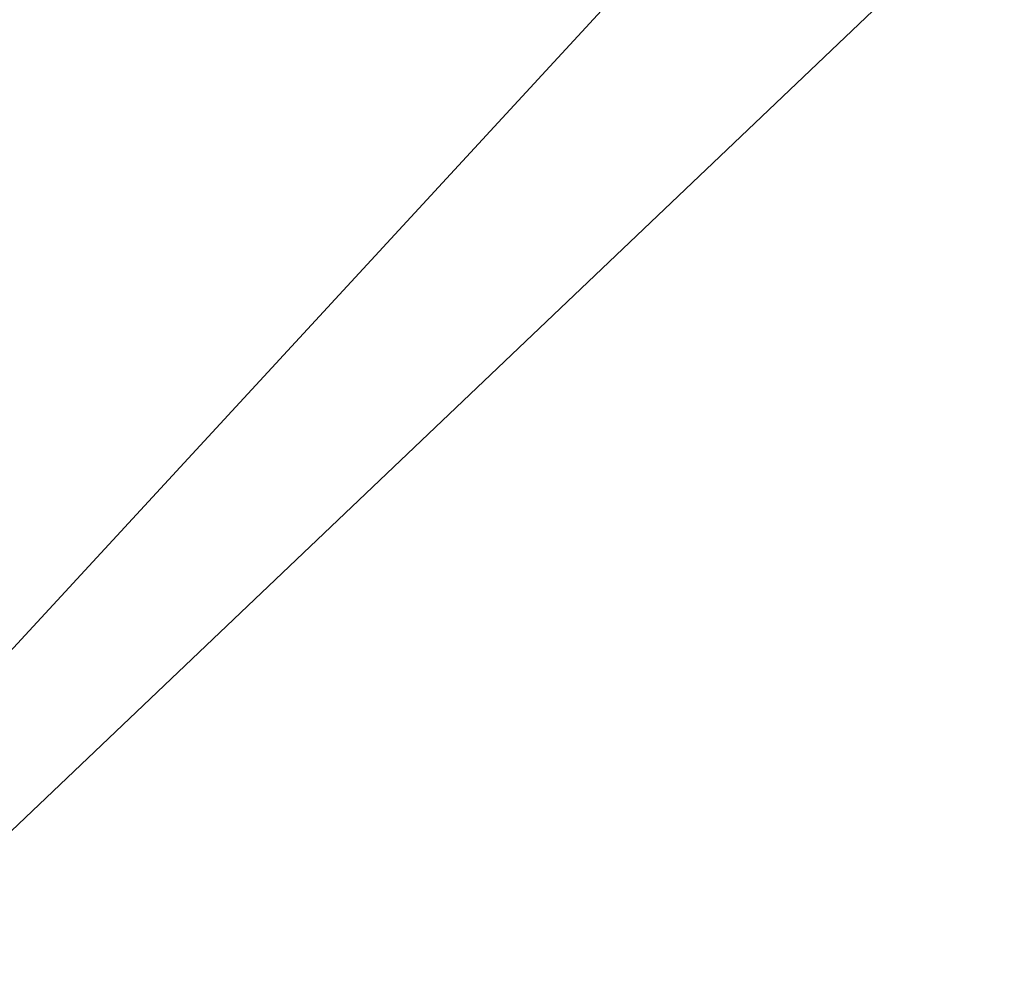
# Model space of a CAD drawing. Extents: x 0.3 to 31.7, y -15.7 to 15.7.
# Tile 15 of 80: x 5.03695 to 5.041, y -10.90644 to -10.90254. Entities that reach past the tile are written whole.
import ezdxf

# ---------------------------------------------------------------- set-up
doc = ezdxf.new("R2010")
doc.units = 0
doc.header["$MEASUREMENT"] = 0
doc.layers.get('0').update_dxf_attribs({"linetype": 'CONTINUOUS'})

# ---------------------------------------------------------------- blocks, each defined once
blk = doc.blocks.new('LUXORA_ZWIS_DU_Y_STL')
at = {"color": 0}
for p, q in [((5.0343146, -10.9083509, 0.7100825), (5.1190684, -10.8276307, 0.7100825)), ((5.0343146, -10.9083509, 0.7100825), (5.1190684, -10.8276307, 0.7100825)), ((5.0254188, -10.9175939, 4.1500437), (5.1059092, -10.830322, 4.1500437)), ((5.0254188, -10.9175939, 4.1500437), (5.1059092, -10.830322, 4.1500437))]:
    blk.add_line(p, q, dxfattribs=at)
mesh = blk.add_polyface(dxfattribs=at)
corners = [(5.1274728, -10.8364556, 0.7172396), (5.0369999, -10.9136074, 0.7144008), (5.1190684, -10.8276307, 0.7100825)]
mesh.append_faces([[corners[k] for k in face] for face in [(0, 1, 2)]], dxfattribs={"color": 0})
mesh = blk.add_polyface(dxfattribs=at)
corners = [(5.1274728, -10.8364556, 0.7172396), (5.0410882, -10.9187293, 0.7172396), (5.0369999, -10.9136074, 0.7144008)]
mesh.append_faces([[corners[k] for k in face] for face in [(0, 1, 2)]], dxfattribs={"color": 0})

msp = doc.modelspace()

# ---------------------------------------------------------------- block references
at = {"color": 0}
msp.add_blockref('LUXORA_ZWIS_DU_Y_STL', (0, 0), dxfattribs=at)

doc.saveas('drawing.dxf')
